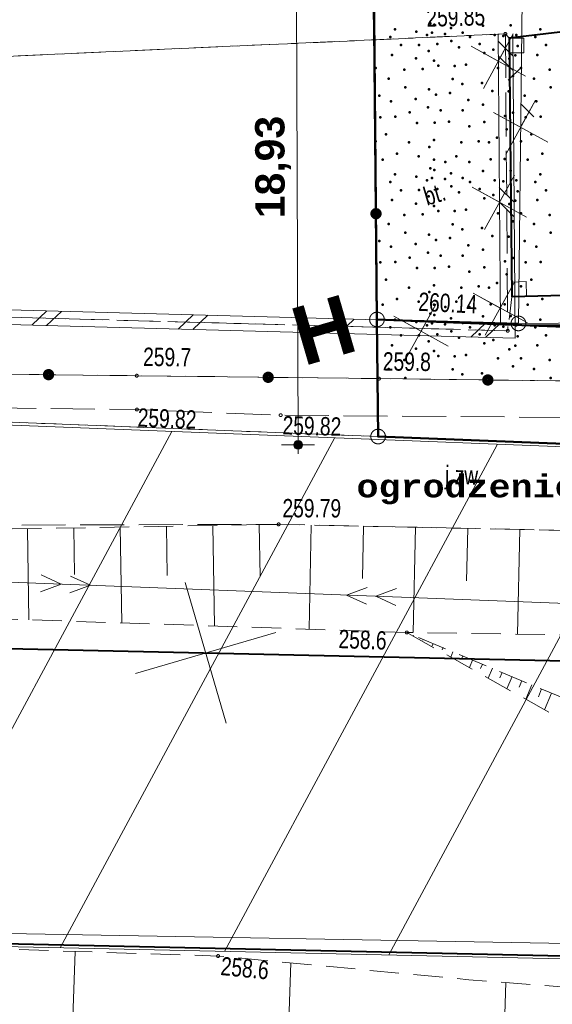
# Model space of a CAD drawing. Header units: millimetres. Extents: x -105537 to 2299296, y -162842 to 175608.
# Tile 5 of 42: x -19104 to -918, y -38074 to -4439. Entities that reach past the tile are written whole.
import ezdxf
from ezdxf.xclip import XClip

# ---------------------------------------------------------------- set-up
doc = ezdxf.new("R2010")
doc.units = ezdxf.units.MM
doc.header["$MEASUREMENT"] = 0
doc.header["$XCLIPFRAME"] = 0
for name, pattern in [('1053', [2000, 1500, -500]), ('1054', [2000, 1500, -500]), ('1086', [1500, 1000, -500]), ('2218', [1000, 500, -500]), ('3820', [1500, 1000, -500]), ('Wipeout_Contour', [1000, 0, -1000])]:
    doc.linetypes.add(name, pattern=pattern)
for name, color, linetype, lineweight in [('0_Nr_pióra__75', 14, 'Continuous', 35), ('199-Z Wymiary i opisy_Nr_pióra__46', 7, 'Continuous', 15), ('199-Z Wymiary i opisy_Nr_pióra__85', 7, 'Continuous', 13), ('Nowe_03-PZT-LINIE RÓŻNE_Nr_pióra__224', 6, 'Continuous', 40), ('Nowe_199-Z Wymiary i opisy_Nr_pióra__203', 7, 'Continuous', 50), ('Nowe_A_WYM_SYTUACJA_Nr_pióra__1', 7, 'Continuous', 13), ('Nowe_A_WYM_SYTUACJA_Nr_pióra__45', 7, 'Continuous', 15), ('Nowe_A_WYM_SYTUACJA_Nr_pióra__85', 7, 'Continuous', 13), ('Wadowice Wałowa mdcp500_2_EGB_DzialkaEwidencyjna_Nr_pióra__3', 3, 'Continuous', 18), ('Wadowice Wałowa mdcp500_2_EGB_KonturUzytkuGruntowego_Nr_pióra__3', 3, 'Continuous', 18), ('Wadowice Wałowa mdcp500_2_EGB_PunktGraniczny_Nr_pióra__3', 3, 'Continuous', 18), ('Wadowice Wałowa mdcp500_2_GES_InneUrzadzeniaTowarzyszace_Nr_pióra__7', 7, 'Continuous', 18), ('Wadowice Wałowa mdcp500_2_GES_PrzewodElektroenergetyczny_Nr_pióra__1', 1, 'Continuous', 18), ('Wadowice Wałowa mdcp500_2_GES_PrzewodTelekomunikacyjny_Nr_pióra__30', 30, 'Continuous', 18), ('Wadowice Wałowa mdcp500_2_linie_mpzp_Nr_pióra__135', 135, 'Continuous', 18), ('Wadowice Wałowa mdcp500_2_OT_Budowle_Nr_pióra__7', 7, 'Continuous', 18), ('Wadowice Wałowa mdcp500_2_OT_Komunikacja_Nr_pióra__7', 7, 'Continuous', 18), ('Wadowice Wałowa mdcp500_2_OT_Ogrodzenia_Nr_pióra__7', 7, 'Continuous', 18), ('Wadowice Wałowa mdcp500_2_OT_Rzedna_Nr_pióra__7', 7, 'Continuous', 18), ('Wadowice Wałowa mdcp500_2_OT_Skarpa_Nr_pióra__7', 7, 'Continuous', 18), ('Wadowice Wałowa mdcp500_2_OT_ZagospodarowanieTerenu_Nr_pióra__7', 7, 'Continuous', 18), ('Wadowice Wałowa mdcp500_2_siatka_Nr_pióra__7', 7, 'Continuous', 18), ('Wadowice Wałowa mdcp500_2_zakres_pomiaru_Nr_pióra__6', 6, 'Continuous', 18)]:
    doc.layers.add(name, color=color, linetype=linetype, lineweight=lineweight)
for name, color, linetype in [('A__!REF_RYSUNKI', 7, 'Continuous'), ('Nowe_01-PZT-WYPEŁNIENIA', 7, 'Continuous'), ('Nowe_A_WYM_SYTUACJA', 7, 'Continuous')]:
    doc.layers.add(name, color=color, linetype=linetype)
for name, color, linetype, lineweight, true_color in [('A_TER_GRANICA_Nr_pióra__221', 7, 'Continuous', 50, 0xbcc01d), ('Nowe_01-PZT-WYPEŁNIENIA_Nr_pióra__253', 7, 'Continuous', 13, 0xccf4b0), ('Nowe_01-PZT-WYPEŁNIENIA_Nr_pióra__95', 7, 'Continuous', 50, 0xe1e100), ('Nowe_A_TER_GRANICA_Nr_pióra__221', 7, 'Continuous', 50, 0xbcc01d), ('Nowe_A_TER_UZBROJENIE_Nr_pióra__58', 7, 'Continuous', 20, 0xdf0000), ('PZT_MPZP_Nr_pióra__226', 7, 'Continuous', 40, 0x59c9ff), ('Wadowice Wałowa mdcp500_2_teren_zamkniety_Nr_pióra__9', 7, 'Continuous', 18, 0xaaaaaa)]:
    doc.layers.add(name, color=color, linetype=linetype, lineweight=lineweight, true_color=true_color)
doc.styles.add('STYL_AUTOMATYCZNY_5', font='arial.ttf')
doc.styles.add('STYL_AUTOMATYCZNY_6', font='txt')
doc.styles.add('STYL_AUTOMATYCZNY_7', font='arial.ttf', dxfattribs={"width": 0.75})
doc.linetypes.add('Linia zabudowy - nieprzekraczalna I WSC', pattern='A,0,[2,PAB.6.2 PROJEKT ZAGOSPODAROWANIA TERENU1.Shx,S=23.809524,R=0,X=0,Y=0.361417],-3000,0', length=3000)
doc.linetypes.add('Ogrodzenie projektowane I WSC', pattern='A,0,[3,PAB.6.2 PROJEKT ZAGOSPODAROWANIA TERENU1.Shx,S=15.873016,R=0,X=0,Y=0],-2000,0', length=2000)
doc.linetypes.add('X', pattern='A,0,[1,PAB.6.2 PROJEKT ZAGOSPODAROWANIA TERENU1.Shx,S=78.395049,R=0,X=0,Y=0],-9877.776146,0', length=9877.776146)
doc.dimstyles.new('STYL_AUTOMATYCZNY__1', dxfattribs={"dimtxt": 1000, "dimasz": 570, "dimexe": 0.18, "dimexo": 0.0625, "dimgap": 0, "dimtad": 1, "dimlfac": 0.001, "dimzin": 0, "dimdsep": 46, "dimtxsty": 'STYL_AUTOMATYCZNY_5', "dimblk": 'ARROWHEAD_11', "dimblk1": 'ARROWHEAD_11', "dimblk2": 'ARROWHEAD_11', "dimcen": 0.09, "dimse1": 1, "dimse2": 1, "dimclrd": 7, "dimclre": 7, "dimclrt": 7, "dimadec": 0, "dimazin": 0, "dimtfac": 1, "dimtdec": 4, "dimtmove": 0, "dimatfit": 3, "dimfxl": 0, "dimtolj": 1, "dimtzin": 0, "dimarcsym": 0})
doc.dimstyles.new('STYL_AUTOMATYCZNY__5', dxfattribs={"dimtxt": 0.18, "dimasz": 912, "dimexe": 0.18, "dimexo": 0.0625, "dimgap": 0, "dimtad": 0, "dimtih": 1, "dimtoh": 1, "dimdec": 4, "dimzin": 0, "dimdsep": 46, "dimcen": 0.09, "dimadec": 0, "dimazin": 0, "dimtfac": 1, "dimtdec": 4, "dimtmove": 0, "dimatfit": 3, "dimldrblk": 'ARROWHEAD_5', "dimfxl": 0, "dimtolj": 1, "dimtzin": 0, "dimarcsym": 0})

# ---------------------------------------------------------------- blocks, each defined once
blk = doc.blocks.new('*X5')
at = {"layer": 'Nowe_01-PZT-WYPEŁNIENIA_Nr_pióra__95', "color": 52, "linetype": 'Continuous', "lineweight": 50, "true_color": 0xe1e100}
for p in [(-5079, -4558), (-4951, -4611), (-3279, -4647), (-2345, -4637), (-6454, -5026), (-6285, -4765), (-5559, -4846), (-5197, -4960), (-5027, -4886), (-4584, -4925), (-4374, -4726), (-3983, -4882), (-3733, -5026), (-2888, -4960), (-2593, -5000), (-2145, -4960), (-1493, -5026), (-1324, -4765), (-6089, -5306), (-5464, -5299), (-4844, -5267), (-4370, -5166), (-4100, -5380), (-3397, -5267), (-2106, -5336), (-1128, -5306), (-6389, -5641), (-5144, -5510), (-3240, -5579), (-2927, -5462), (-2184, -5658), (-1428, -5641), (-5577, -5759), (-4961, -5838), (-4805, -6010), (-4257, -6015), (-3866, -5971), (-2380, -5775), (-6950, -6088), (-5974, -6147), (-5346, -6127), (-2771, -6088), (-2262, -6362), (-1989, -6088), (-1012, -6147), (-6507, -6454), (-4322, -6467), (-3995, -6637), (-3314, -6600), (-1546, -6454), (-6822, -7034), (-6822, -7034), (-5933, -6753), (-5131, -6820), (-4886, -7004), (-4408, -6939), (-2966, -6870), (-2410, -6886), (-1861, -7034), (-1861, -7034), (-972, -6753), (-6428, -7226), (-5581, -7144), (-3788, -7183), (-3279, -7339), (-1467, -7226), (-5786, -7606), (-5158, -7436), (-4726, -7535), (-3983, -7535), (-2536, -7731), (-2262, -7613), (-6793, -7770), (-6275, -7750), (-5542, -7965), (-4938, -7960), (-4445, -7920), (-4445, -7920), (-3238, -7939), (-1832, -7770), (-1314, -7750), (-6598, -8356), (-3749, -8083), (-2476, -8182), (-1637, -8356), (-6950, -8591), (-5815, -8630), (-4961, -8552), (-4022, -8630), (-3436, -8591), (-3084, -8630), (-2810, -8474), (-1989, -8591), (-6218, -9021), (-5118, -8785), (-1257, -9021), (-6715, -9217), (-5485, -9112), (-4961, -9217), (-4570, -9295), (-4200, -9108), (-4200, -9108), (-3749, -9295), (-3026, -9204), (-2540, -9203), (-1754, -9217), (-6285, -9725), (-5079, -9518), (-4951, -9571), (-4374, -9686), (-3279, -9608), (-2345, -9597), (-1324, -9725), (-6454, -9986), (-5559, -9806), (-5197, -9921), (-5027, -9846), (-4584, -9885), (-3983, -9843), (-3733, -9986), (-2888, -9921), (-2593, -9960), (-2145, -9921), (-1493, -9986), (-6089, -10266), (-5464, -10259), (-4844, -10227), (-4370, -10127), (-4100, -10340), (-3397, -10227), (-2927, -10422), (-2106, -10297), (-1128, -10266), (-6389, -10602), (-5577, -10720), (-5144, -10471), (-3240, -10540), (-2380, -10735), (-2184, -10618), (-1428, -10602), (-5346, -11087), (-4961, -10798), (-4805, -10970), (-4257, -10976), (-3866, -10931), (-2771, -11048), (-1989, -11048), (-6507, -11414), (-5974, -11108), (-4322, -11427), (-2262, -11322), (-1546, -11414), (-1012, -11108), (-5933, -11713), (-3995, -11597), (-3314, -11560), (-972, -11713), (-6822, -11994), (-6822, -11994), (-5581, -12104), (-5131, -11781), (-4886, -11964), (-4408, -11900), (-2966, -11830), (-2410, -11846), (-1861, -11994), (-1861, -11994), (-6428, -12187), (-5158, -12396), (-3788, -12143), (-3279, -12300), (-1467, -12187), (-6793, -12730), (-6275, -12711), (-5786, -12567), (-4726, -12495), (-3983, -12495), (-2536, -12691), (-2262, -12574), (-1832, -12730), (-1314, -12711), (-5542, -12926), (-4938, -12920), (-4445, -12881), (-4445, -12881), (-3749, -13043), (-3238, -12899), (-6598, -13317), (-2810, -13434), (-2476, -13143), (-1637, -13317), (-5815, -13590), (-5118, -13745), (-4961, -13512), (-4022, -13590), (-3436, -13551), (-3084, -13590), (-1989, -13551), (-6218, -13981), (-5485, -14073), (-4200, -14069), (-4200, -14069), (-1257, -13981), (-6715, -14177), (-4961, -14177), (-4570, -14255), (-3749, -14255), (-3026, -14165), (-2540, -14163), (-1754, -14177), (-6285, -14686), (-5559, -14767), (-5079, -14479), (-4951, -14531), (-4374, -14646), (-3279, -14568), (-2345, -14557), (-1324, -14686), (-6454, -14947), (-5197, -14881), (-5027, -14806), (-4584, -14846), (-4370, -15087), (-3983, -14803), (-3733, -14947), (-2888, -14881), (-2593, -14920), (-2145, -14881), (-1493, -14947), (-6089, -15226), (-5464, -15219), (-5144, -15431), (-4844, -15187), (-4100, -15300), (-3397, -15187), (-2927, -15383), (-2106, -15257), (-1128, -15226), (-6389, -15562), (-5577, -15680), (-4961, -15759), (-3240, -15500), (-2380, -15696), (-2184, -15578), (-1428, -15562), (-5974, -16068), (-5346, -16048), (-4805, -15930), (-4257, -15936), (-3866, -15891), (-2771, -16009), (-1989, -16009), (-1012, -16068), (-6507, -16374), (-4322, -16387), (-2262, -16282), (-1546, -16374), (-5933, -16674), (-3995, -16558), (-3314, -16521), (-972, -16674)]:
    blk.add_point(p, dxfattribs=at)
blk = doc.blocks.new('Wypełnienie_1_1', base_point=(0, 0))
at = {"color": 254, "linetype": 'Wipeout_Contour', "lineweight": 0, "ltscale": 114170.787608}
blk.add_wipeout([(-6887, -16701), (56, -16785), (-9, 0), (-500, 0), (-510, 15000), (13319, 15000), (13400, 19233), (-7211, 18978)], dxfattribs=at).dxf.layer = 'Nowe_01-PZT-WYPEŁNIENIA'
at = {"layer": 'Nowe_01-PZT-WYPEŁNIENIA_Nr_pióra__253', "color": 254, "linetype": 'Continuous', "lineweight": 13, "true_color": 0xccf4b0, "flags": 128}
blk.add_lwpolyline([(-6887, -16701), (56, -16785), (-9, 0), (-500, 0), (-510, 15000), (13319, 15000), (13400, 19233), (-7211, 18978)], close=True, dxfattribs=at)
at = {"layer": 'Nowe_01-PZT-WYPEŁNIENIA_Nr_pióra__95', "color": 52, "linetype": 'Continuous', "lineweight": 50, "true_color": 0xe1e100}
blk.add_blockref('*X5', (0, 0), dxfattribs=at)
blk = doc.blocks.new('*D59')
at = {"layer": 'Nowe_A_WYM_SYTUACJA_Nr_pióra__45', "linetype": 'Continuous', "lineweight": 15}
for points in [[(-9822, -36), (-9811, -94), (-9778, -142), (-9730, -175), (-9672, -186), (-9615, -175), (-9566, -142), (-9534, -94), (-9522, -36), (-9534, 21), (-9566, 70), (-9615, 102), (-9672, 114), (-9730, 102), (-9778, 70), (-9811, 21)], [(-9748, -18964), (-9736, -19021), (-9704, -19070), (-9655, -19102), (-9598, -19114), (-9540, -19102), (-9492, -19070), (-9459, -19021), (-9448, -18964), (-9459, -18906), (-9492, -18858), (-9540, -18825), (-9598, -18814), (-9655, -18825), (-9704, -18858), (-9736, -18906)]]:
    blk.add_hatch(color=7, dxfattribs=at).paths.add_polyline_path(points)
at = {"layer": 'Nowe_A_WYM_SYTUACJA_Nr_pióra__45', "color": 7, "linetype": 'Continuous', "lineweight": 15}
blk.add_circle((-9598, -18964), 150, dxfattribs=at)
at = {"layer": 'Nowe_A_WYM_SYTUACJA_Nr_pióra__85', "color": 7, "linetype": 'Continuous', "lineweight": 13}
for p, q in [((-9672, -186), (-9598, -18814)), ((-10160, -18966), (-9748, -18964)), ((-9597, -19114), (-9596, -19264)), ((-9448, -18963), (-9035, -18962))]:
    blk.add_line(p, q, dxfattribs=at)
at = {"layer": 'Nowe_A_WYM_SYTUACJA_Nr_pióra__1', "color": 7, "lineweight": 13, "insert": (-9828, -11217), "char_height": 1000, "attachment_point": 7, "rotation": 90.2258, "style": 'STYL_AUTOMATYCZNY_5'}
blk.add_mtext('\\A1;{\\pql;\\fArial|b1|i0|c238|p0;\\W1.000000;18,93}', dxfattribs=at)
blk = doc.blocks.new('ARROWHEAD_11')
at = {"color": 0, "linetype": 'Continuous', "lineweight": 0}
blk.add_line((0, 0), (-1, 0), dxfattribs=at)
at = {"color": 0, "linetype": 'Continuous', "lineweight": 0, "const_width": 0.25, "flags": 128}
blk.add_lwpolyline([(-0.125, 0, 1), (0.125, 0, 1)], format="xyb", close=True, dxfattribs=at)
blk = doc.blocks.new('ARROWHEAD_5')
at = {"linetype": 'Continuous', "lineweight": 0}
blk.add_hatch(color=0, dxfattribs=at).paths.add_polyline_path([(-1, 0.2679), (0, 0), (-1, -0.2679)])
at = {"color": 0, "linetype": 'Continuous', "lineweight": 0}
blk.add_line((0, 0), (-1, 0), dxfattribs=at)
blk = doc.blocks.new('Rysunek_4_2', base_point=(-5551989123, -7375062639))
at = {"layer": 'Wadowice Wałowa mdcp500_2_EGB_DzialkaEwidencyjna_Nr_pióra__3', "color": 3, "linetype": 'Continuous', "lineweight": 18, "flags": 128}
for points in [[(-7211, 18978), (-6905, -14680), (26261, -15975), (72069, -13723), (72003, -7275), (58811, -7722), (58549, 8659), (51814, 10790), (44561, 15989), (43932, 16826), (43847, 30884), (13284, 30177), (13400, 19233)], [(72353, -21598), (72069, -13723), (26261, -15975), (-6905, -14680), (-6866, -18678), (55554, -21138)]]:
    blk.add_lwpolyline(points, close=True, dxfattribs=at)
for points in [[(-49613, -17103), (-45068, -17183), (-6866, -18678), (-6905, -14680), (-7211, 18978), (13400, 19233), (13284, 30177)], [(211975, -29514), (208371, -27283), (194615, -27259), (185141, -4678), (183513, 20398), (181302, 20264), (171939, -24324), (72353, -21598), (55554, -21138), (-6866, -18678), (-45068, -17183), (-49613, -17103)]]:
    blk.add_lwpolyline(points, dxfattribs=at)
at = {"layer": 'Wadowice Wałowa mdcp500_2_EGB_KonturUzytkuGruntowego_Nr_pióra__3', "color": 3, "linetype": '2218', "lineweight": 18, "flags": 128}
for points in [[(-6866, -18678), (-36429, -17520)], [(55554, -21138), (-6866, -18678)]]:
    blk.add_lwpolyline(points, dxfattribs=at)
at = {"layer": 'Wadowice Wałowa mdcp500_2_EGB_PunktGraniczny_Nr_pióra__3', "color": 3, "linetype": 'Continuous', "lineweight": 18}
for centre in [(-6905, -14680), (-6866, -18678)]:
    blk.add_circle(centre, 250, dxfattribs=at)
at = {"layer": 'Wadowice Wałowa mdcp500_2_GES_InneUrzadzeniaTowarzyszace_Nr_pióra__7', "color": 7, "linetype": 'Continuous', "lineweight": 18}
blk.add_circle((-2075, -14814), 250, dxfattribs=at)
at = {"layer": 'Wadowice Wałowa mdcp500_2_GES_PrzewodElektroenergetyczny_Nr_pióra__1', "color": 1, "linetype": 'Continuous', "lineweight": 18}
for p, q in [((-17689, -23721), (-18371, -23408)), ((-16690, -23760), (-17372, -23446)), ((-17689, -23721), (-18393, -23982)), ((-16690, -23760), (-17394, -24020)), ((-7943, -24094), (-7240, -23834)), ((-6944, -24132), (-6241, -23872)), ((-7943, -24094), (-7262, -24407)), ((-6944, -24132), (-6263, -24446))]:
    blk.add_line(p, q, dxfattribs=at)
at = {"layer": 'Wadowice Wałowa mdcp500_2_GES_PrzewodElektroenergetyczny_Nr_pióra__1', "color": 1, "linetype": 'Continuous', "lineweight": 18, "flags": 128}
blk.add_lwpolyline([(23034, -25279), (-47668, -22575)], dxfattribs=at)
at = {"layer": 'Wadowice Wałowa mdcp500_2_GES_PrzewodTelekomunikacyjny_Nr_pióra__30', "color": 30, "linetype": 'Continuous', "lineweight": 18}
for p, q in [((-1975, -6064), (-2422, -6501)), ((-1989, -7314), (-1552, -7761))]:
    blk.add_line(p, q, dxfattribs=at)
at = {"layer": 'Wadowice Wałowa mdcp500_2_GES_PrzewodTelekomunikacyjny_Nr_pióra__30', "color": 30, "linetype": 'Continuous', "lineweight": 18, "flags": 128}
blk.add_lwpolyline([(-1706, 17384), (-2075, -14814), (45640, -14423)], dxfattribs=at)
at = {"layer": 'Wadowice Wałowa mdcp500_2_linie_mpzp_Nr_pióra__135', "color": 135, "linetype": 'Continuous', "lineweight": 18, "flags": 128}
blk.add_lwpolyline([(-36429, -17520), (-36210, -35636), (171459, -40206), (174429, -59217), (180140, -92623)], dxfattribs=at)
at = {"layer": 'Wadowice Wałowa mdcp500_2_OT_Budowle_Nr_pióra__7', "color": 7, "linetype": 'Continuous', "lineweight": 18}
for p, q in [((-1892, -5069), (-2392, -5074)), ((-2392, -5074), (-2387, -5574)), ((-1887, -5569), (-1892, -5069)), ((-2387, -5574), (-1887, -5569)), ((-1813, -13387), (-2312, -13400)), ((-2312, -13400), (-2300, -13900)), ((-1800, -13887), (-1813, -13387)), ((-2300, -13900), (-1800, -13887))]:
    blk.add_line(p, q, dxfattribs=at)
at = {"layer": 'Wadowice Wałowa mdcp500_2_OT_Budowle_Nr_pióra__7', "color": 7, "linetype": 'Continuous', "lineweight": 18, "flags": 128}
blk.add_lwpolyline([(1701, -13797), (-2300, -13900), (-2392, -5074), (1563, -4599)], close=True, dxfattribs=at)
for points in [[(-2769, -4925), (-2691, -14809)], [(-2269, -4921), (-2187, -15323)], [(-2263, -5671), (-2767, -5175)], [(-2259, -6171), (-2763, -5675)], [(-2224, -10671), (-2728, -10175)], [(-2220, -11171), (-2724, -10675)], [(-2691, -14809), (-32489, -13997)], [(-18690, -14873), (-18177, -14387)], [(-18190, -14887), (-17677, -14401)], [(-2187, -15323), (-33011, -14483)], [(-13692, -15009), (-13178, -14523)], [(-13192, -15023), (-12679, -14537)], [(-8694, -15146), (-8180, -14659)], [(-8194, -15159), (-7680, -14673)], [(-3696, -15282), (-3182, -14795)], [(-3196, -15295), (-2682, -14809)]]:
    blk.add_lwpolyline(points, dxfattribs=at)
at = {"layer": 'Wadowice Wałowa mdcp500_2_OT_Komunikacja_Nr_pióra__7', "color": 7, "linetype": '1054', "lineweight": 18, "flags": 128}
for points in [[(-38095, 48301), (-28168, 51765), (-22562, 50794), (-25475, 32583), (-19910, 31642), (-16613, 52434), (-13628, 54949), (4160, 54600), (17763, 54313), (17874, 48388), (23247, 48037), (43755, 48147), (43716, 54250), (44022, 55203), (44317, 55227), (44222, 33670), (44269, 15383), (44009, 15453), (43752, 15264), (43714, 12638), (43742, 6678), (43715, -808), (29167, -1067), (29202, -3047), (43718, -2786), (43754, -3838), (1563, -4599), (-2392, -5074), (-2519, -4923), (-32394, -6273), (-40563, -6153), (-49205, 485), (-41484, 46168)], [(-2392, -5074), (1563, -4599), (1701, -13797), (-2300, -13900)], [(-2519, -4923), (-2439, -15066), (-32750, -14240), (-41314, -14339), (-40563, -6153), (-32394, -6273)]]:
    blk.add_lwpolyline(points, close=True, dxfattribs=at)
at = {"layer": 'Wadowice Wałowa mdcp500_2_OT_Komunikacja_Nr_pióra__7', "color": 7, "linetype": '1053', "lineweight": 18, "flags": 128}
for points in [[(13453, -18206), (4569, -18065), (-10192, -17949), (-15102, -17755), (-34664, -17537), (-37281, -17206), (-40015, -16544), (-42399, -15728), (-45706, -13348), (-45576, -10040), (-50175, -6339), (-51279, -6919)], [(-48716, -19626), (-46769, -20605), (-40871, -21616), (-35012, -21742), (-10262, -21678), (13131, -22175)]]:
    blk.add_lwpolyline(points, dxfattribs=at)
at = {"layer": 'Wadowice Wałowa mdcp500_2_OT_Ogrodzenia_Nr_pióra__7', "color": 7, "linetype": 'Continuous', "lineweight": 18, "flags": 128}
for points in [[(-7260, 18933), (-7100, 971), (-6885, -14820)], [(-45576, -10040), (-44910, -11648), (-41471, -14656), (-39494, -15653), (-37191, -16336), (-15106, -16600), (-6837, -16701), (4661, -16841), (22253, -17236), (44233, -17531), (44309, -12821)]]:
    blk.add_lwpolyline(points, dxfattribs=at)
at = {"layer": 'Wadowice Wałowa mdcp500_2_OT_Ogrodzenia_Nr_pióra__7', "color": 7, "linetype": 'Continuous', "lineweight": 18}
for centre, radius in [((-6937, -11066), 175), ((-6937, -11066), 158), ((-6937, -11066), 140), ((-6937, -11066), 122), ((-6937, -11066), 105), ((-6937, -11066), 87.5), ((-6937, -11066), 70), ((-6937, -11066), 52.5), ((-6937, -11066), 35), ((-18118, -16564), 175), ((-18118, -16564), 158), ((-18118, -16564), 140), ((-18118, -16564), 122), ((-18118, -16564), 105), ((-18118, -16564), 87.5), ((-10619, -16655), 175), ((-18118, -16564), 70), ((-18118, -16564), 52.5), ((-18118, -16564), 35), ((-10619, -16655), 158), ((-10619, -16655), 140), ((-10619, -16655), 122), ((-10619, -16655), 105), ((-10619, -16655), 87.5), ((-10619, -16655), 70), ((-10619, -16655), 52.5), ((-10619, -16655), 35), ((-3119, -16746), 175), ((-3119, -16746), 158), ((-3119, -16746), 140), ((-3119, -16746), 122), ((-3119, -16746), 105), ((-3119, -16746), 87.5), ((-3119, -16746), 70), ((-3119, -16746), 52.5), ((-3119, -16746), 35)]:
    blk.add_circle(centre, radius, dxfattribs=at)
at = {"layer": 'Wadowice Wałowa mdcp500_2_OT_Rzedna_Nr_pióra__7', "color": 7, "linetype": 'Continuous', "lineweight": 18}
for centre in [(-2519, -4923), (-2439, -15066), (-15106, -16600), (-6837, -16701), (-15102, -17755), (-10192, -17949), (-10262, -21678), (-5885, -25371), (-12330, -36425)]:
    blk.add_circle(centre, 50, dxfattribs=at)
at = {"layer": 'Wadowice Wałowa mdcp500_2_OT_Skarpa_Nr_pióra__7', "color": 7, "linetype": '3820', "lineweight": 18, "flags": 128}
for points in [[(180951, -49717), (181005, -45504), (179460, -36267), (178916, -32291), (172816, -26225), (168159, -24217), (147257, -24046), (129930, -23886), (113248, -23434), (91467, -22925), (80746, -26705), (70697, -28715), (61616, -29830), (44992, -30433), (29563, -22877), (23385, -22479), (13131, -22175), (-10262, -21678), (-25279, -21938), (-45465, -28769)], [(-44754, -30769), (-35383, -27871), (-25154, -24724), (-5885, -25371), (11131, -25643), (20652, -25827), (29267, -26046), (44462, -35264), (64272, -32222), (80558, -29780), (90091, -26284), (99677, -26512), (117762, -27129), (138335, -27781), (156939, -28787), (168429, -29221), (171541, -31502), (173273, -38413), (173469, -42304)], [(173469, -42304), (156250, -40758), (142423, -39953), (123922, -39374), (100910, -38860), (90279, -38655), (71500, -38980), (48852, -39610), (31477, -40068), (24078, -40234), (19896, -39035), (-3772, -37233), (-12330, -36425), (-34831, -35699), (-43112, -35387)]]:
    blk.add_lwpolyline(points, dxfattribs=at)
at = {"layer": 'Wadowice Wałowa mdcp500_2_OT_Skarpa_Nr_pióra__7', "color": 7, "linetype": 'Continuous', "lineweight": 18, "flags": 128}
for points in [[(-18842, -21826), (-18788, -24938)], [(-17259, -21799), (-17231, -23395)], [(-15676, -21771), (-15619, -25044)], [(-14093, -21744), (-14063, -23421)], [(-12510, -21717), (-12450, -25150)], [(-10926, -21689), (-10896, -23446)], [(-9146, -21701), (-9222, -25259)], [(-7366, -21739), (-7404, -23529)], [(-5586, -21777), (-5663, -25374)], [(-3806, -21815), (-3844, -23609)], [(-2026, -21853), (-2102, -25431)], [(-5659, -25465), (-5670, -25491)], [(-5659, -25465), (-5670, -25491)], [(-5322, -25607), (-5336, -25639)], [(-5322, -25607), (-5336, -25639)], [(-4985, -25748), (-5029, -25852)], [(-4985, -25748), (-5029, -25852)], [(-4649, -25889), (-4679, -25960)], [(-4649, -25889), (-4679, -25960)], [(-4312, -26030), (-4388, -26212)], [(-4312, -26030), (-4388, -26212)], [(-3975, -26171), (-4022, -26282)], [(-3975, -26171), (-4022, -26282)], [(-3639, -26312), (-3748, -26572)], [(-3639, -26312), (-3748, -26572)], [(-3302, -26454), (-3365, -26603)], [(-3302, -26454), (-3365, -26603)], [(-2965, -26595), (-3107, -26932)], [(-2965, -26595), (-3107, -26932)], [(-2629, -26736), (-2708, -26924)], [(-2629, -26736), (-2708, -26924)], [(-2292, -26877), (-2466, -27292)], [(-2292, -26877), (-2466, -27292)], [(-1955, -27018), (-2051, -27245)], [(-1955, -27018), (-2051, -27245)], [(-1619, -27160), (-1826, -27653)], [(-1619, -27160), (-1826, -27653)], [(-1282, -27301), (-1394, -27567)], [(-1282, -27301), (-1394, -27567)], [(-945, -27442), (-1185, -28013)], [(-945, -27442), (-1185, -28013)], [(-17468, -43682), (-17215, -36267)], [(-10096, -43934), (-9847, -36659)], [(-2723, -44180), (-2504, -37330)]]:
    blk.add_lwpolyline(points, dxfattribs=at)
at = {"layer": 'Wadowice Wałowa mdcp500_2_OT_Skarpa_Nr_pióra__7', "color": 7, "linetype": '3820', "lineweight": 18, "flags": 128}
blk.add_lwpolyline([(6783, -32492), (24078, -40234), (5767, -30257), (-5885, -25371)], close=True, dxfattribs=at)
at = {"layer": 'Wadowice Wałowa mdcp500_2_OT_ZagospodarowanieTerenu_Nr_pióra__7', "color": 7, "linetype": '1086', "lineweight": 18, "flags": 128}
blk.add_lwpolyline([(47118, -16888), (47185, -11432), (46242, -11414), (46140, -8809), (43816, -8840), (43873, -13042), (1701, -13797), (-2300, -13900), (-2439, -15066), (-32750, -14240), (-41314, -14339), (-41471, -14656), (-39494, -15653), (-37191, -16336), (-15106, -16600), (-6837, -16701), (4661, -16841), (22253, -17236), (44233, -17531)], close=True, dxfattribs=at)
at = {"layer": 'Wadowice Wałowa mdcp500_2_siatka_Nr_pióra__7', "color": 7, "linetype": 'Continuous', "lineweight": 18}
blk.add_line((-12753, -26070), (-12753, -26070), dxfattribs=at)
at = {"layer": 'Wadowice Wałowa mdcp500_2_siatka_Nr_pióra__7', "color": 7, "linetype": 'Continuous', "lineweight": 18, "flags": 128}
for points in [[(-12054, -28470), (-13452, -23669)], [(-15153, -26769), (-10353, -25370)]]:
    blk.add_lwpolyline(points, dxfattribs=at)
at = {"layer": 'Wadowice Wałowa mdcp500_2_teren_zamkniety_Nr_pióra__9', "color": 253, "linetype": 'Continuous', "lineweight": 18, "true_color": 0xaaaaaa, "flags": 128}
blk.add_lwpolyline([(-36212, -35736), (-35614, -17653), (-6869, -18778), (55550, -21238), (72350, -21698), (171906, -24423), (172155, -24600), (171556, -40308)], close=True, dxfattribs=at)
for points in [[(-13914, -18502), (-23337, -36019)], [(-8359, -18730), (-17725, -36142)], [(-2802, -18957), (-12114, -36266)], [(2767, -19158), (-6502, -36389)]]:
    blk.add_lwpolyline(points, dxfattribs=at)
at = {"layer": 'Wadowice Wałowa mdcp500_2_zakres_pomiaru_Nr_pióra__6', "color": 6, "linetype": 'Continuous', "lineweight": 18, "flags": 128}
blk.add_lwpolyline([(-36180, 34746), (4114, 60748), (44966, 61815), (60249, 60296), (102129, 6512), (100199, -31350), (79246, -37422), (-27808, -35505), (-36756, -10950)], close=True, dxfattribs=at)
at = {"layer": 'Wadowice Wałowa mdcp500_2_OT_Komunikacja_Nr_pióra__7', "color": 7, "linetype": 'Continuous', "lineweight": 18, "char_height": 625, "style": 'STYL_AUTOMATYCZNY_7'}
for s, insert, attachment_point, rotation in [('\\A1;{\\pql;\\fArial|b0|i0|c238|p0;\\W0.750000;bt.}', (-5286, -10499), 4, 16.2415), ('\\A1;{\\pql;\\fArial|b0|i0|c238|p0;\\W0.750000;j.zw.}', (-4589, -20486), 7, 358.7823)]:
    blk.add_mtext(s, dxfattribs=dict(at, insert=insert, attachment_point=attachment_point, rotation=rotation))
at = {"layer": 'Wadowice Wałowa mdcp500_2_OT_Rzedna_Nr_pióra__7', "color": 7, "linetype": 'Continuous', "lineweight": 18, "char_height": 625, "style": 'STYL_AUTOMATYCZNY_7'}
for s, insert, attachment_point, rotation in [('\\A1;{\\pql;\\fArial|b0|i0|c238|p0;\\W0.750000;259.85}', (-5208, -4687), 7, 1.4444), ('\\A1;{\\pql;\\fArial|b0|i0|c238|p0;\\W0.750000;260.14}', (-5501, -14390), 7, 357.2891), ('\\A1;{\\pql;\\fArial|b0|i0|c238|p0;\\W0.750000;259.7}', (-14891, -16274), 7, 359.2967), ('\\A1;{\\pql;\\fArial|b0|i0|c238|p0;\\W0.750000;259.8}', (-6707, -16430), 7, 359.3036), ('\\A1;{\\pql;\\fArial|b0|i0|c238|p0;\\W0.750000;259.82}', (-15084, -18345), 7, 357.7328), ('\\A1;{\\pql;\\fArial|b0|i0|c238|p0;\\W0.750000;259.82}', (-10134, -18611), 7, 358.5529), ('\\A1;{\\pql;\\fArial|b0|i0|c238|p0;\\W0.750000;259.79}', (-10132, -21445), 7, 359.7844), ('\\A1;{\\pql;\\fArial|b0|i0|c238|p0;\\W0.750000;258.6}', (-8204, -25279), 1, 358.0791), ('\\A1;{\\pql;\\fArial|b0|i0|c238|p0;\\W0.750000;258.6}', (-12203, -36449), 1, 354.601)]:
    blk.add_mtext(s, dxfattribs=dict(at, insert=insert, attachment_point=attachment_point, rotation=rotation))

msp = doc.modelspace()

# ---------------------------------------------------------------- linework, layer by layer
at = {"layer": 'PZT_MPZP_Nr_pióra__226', "color": 151, "linetype": 'Continuous', "lineweight": 40, "true_color": 0x59c9ff}
msp.add_lwpolyline([(-36429.18, -17520.246), (-36209.897, -35635.675), (171459.496, -40205.528), (174391.348, -58978.531), (180140.333, -92623.229)], dxfattribs=at)
at = {"layer": 'PZT_MPZP_Nr_pióra__226', "color": 151, "linetype": 'Linia zabudowy - nieprzekraczalna I WSC', "lineweight": 40, "true_color": 0x59c9ff}
msp.add_lwpolyline([(-25692.586, -25783.13), (161976.705, -29940.99), (164511.466, -22402.19)], dxfattribs=at)

# ---------------------------------------------------------------- block references
at = {"layer": 'Nowe_01-PZT-WYPEŁNIENIA_Nr_pióra__95', "color": 52, "linetype": 'Continuous', "lineweight": 50, "true_color": 0xe1e100}
msp.add_blockref('Wypełnienie_1_1', (0, 0), dxfattribs=at)

# ---------------------------------------------------------------- texts
at = {"layer": '199-Z Wymiary i opisy_Nr_pióra__46', "color": 7, "linetype": 'Continuous', "lineweight": 15, "insert": (-7602.4, -20500.582), "char_height": 750, "attachment_point": 4, "style": 'STYL_AUTOMATYCZNY_6'}
msp.add_mtext('\\A1;{\\pql;\\fCourier CE|b1|i0|c0|p0;\\W1.000000;ogrodzenie \\fCourier CE|b1|i0|c0|p0;\\W1.000000;proj.}', dxfattribs=at)
at = {"layer": 'Nowe_199-Z Wymiary i opisy_Nr_pióra__203', "color": 7, "linetype": 'Continuous', "lineweight": 50, "insert": (-9005.32, -14075.724), "char_height": 2000, "attachment_point": 2, "rotation": 16.2414656, "style": 'STYL_AUTOMATYCZNY_5'}
msp.add_mtext('\\A1;{\\pqc;\\fArial|b1|i0|c238|p0;\\W1.000000;H}', dxfattribs=at)

# ---------------------------------------------------------------- next in the draw order: linework, layer by layer
at = {"layer": '0_Nr_pióra__75', "color": 14, "linetype": 'Ogrodzenie projektowane I WSC', "lineweight": 35}
for points in [[(-2075.093, -14813.882), (-6905.449, -14679.502), (-7211.241, 18978.2), (13409.952, 19235.737), (13294.332, 30180.175), (43846.655, 30883.501), (44229.437, 30884.473)], [(-2082.317, -14867.921), (43869.59, -14952.115)]]:
    msp.add_lwpolyline(points, dxfattribs=at)
at = {"layer": 'A_TER_GRANICA_Nr_pióra__221', "color": 52, "linetype": 'Continuous', "lineweight": 50, "true_color": 0xbcc01d}
msp.add_lwpolyline([(-6905.449, -14679.502), (-6865.557, -18677.916), (13350.183, -19474.771), (55553.642, -21138.33), (72352.692, -21598.225), (72068.868, -13723.331)], dxfattribs=at)
at = {"layer": 'Nowe_03-PZT-LINIE RÓŻNE_Nr_pióra__224', "color": 6, "linetype": 'X', "lineweight": 40}
msp.add_lwpolyline([(1563.048, -4598.671), (-2391.907, -5073.778), (-2299.594, -13900.209), (1701.24, -13797.117), (43873.089, -13042.11), (43815.663, -8840.491), (46139.674, -8809.251), (46102.84, -6466.039), (43790.017, -6535.682), (43754.099, -3838.07)], close=True, dxfattribs=at)
at = {"layer": 'Nowe_A_TER_GRANICA_Nr_pióra__221', "color": 52, "linetype": 'Continuous', "lineweight": 50, "true_color": 0xbcc01d}
msp.add_lwpolyline([(-7211.241, 18978.2), (-6905.449, -14679.502), (26260.529, -15975.15), (44272.183, -15089.744), (72068.868, -13723.331), (72002.577, -7274.509), (58811.23, -7721.795), (58549.387, 8658.691), (51798.798, 10801.337), (44560.984, 15988.867), (43931.658, 16826.273), (43846.655, 30883.501), (13284.423, 30177.497)], dxfattribs=at)
at = {"layer": 'Nowe_A_TER_UZBROJENIE_Nr_pióra__58', "color": 12, "linetype": 'Continuous', "lineweight": 20, "true_color": 0xdf0000}
for points in [[(-3272.048, -6785.626), (-2251.439, -4925.959), (-2761.744, -5855.792), (-3691.577, -5345.488), (-1831.91, -6366.097)], [(-2508.555, -9044.593), (-1487.946, -7184.927), (-1998.25, -8114.76), (-2928.084, -7604.456), (-1068.417, -8625.064)], [(-3234.035, -11604.959), (-2213.427, -9745.293), (-2723.731, -10675.126), (-3653.564, -10164.822), (-1793.898, -11185.43)], [(-3205.613, -15217.573), (-2185.004, -13357.907), (-2695.308, -14287.74), (-3625.142, -13777.436), (-1765.475, -14798.044)], [(-5909.586, -16005.272), (-4888.977, -14145.606), (-5399.281, -15075.439), (-6329.115, -14565.135), (-4469.448, -15585.743)]]:
    msp.add_lwpolyline(points, dxfattribs=at)

# ---------------------------------------------------------------- next in the draw order: block references
at = {"layer": 'A__!REF_RYSUNKI', "color": 7, "linetype": 'Continuous', "lineweight": 13}
ref = msp.add_blockref('Rysunek_4_2', (-5551989123.249, -7375062639.407), dxfattribs=at)
XClip(ref).set_block_clipping_path([(-61241.4531575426, -107607.1502755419), (18474.2309784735, -84385.0293576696), (39659.2429552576, -157107.8322890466), (251319.9927157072, -95448.5543467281), (195865.5394707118, 94912.5971797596), (119370.7429366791, 72628.7588867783), (110592.302622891, 102762.9304267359), (-104289.334739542, 40165.3698595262)])

# ---------------------------------------------------------------- next in the draw order: dimensions: what is measured, and where the dimension line sits
at = {"layer": 'Nowe_A_WYM_SYTUACJA', "color": 7, "linetype": 'Continuous', "lineweight": 13}
dim = msp.add_linear_dim(base=(-9597.592, -18963.865), p1=(-500, 0), p2=(-518.934, -18928.084), angle=270.2258122, dimstyle='STYL_AUTOMATYCZNY__1', dxfattribs=at)
dim.commit()
dim.dimension.update_dxf_attribs({"geometry": '*D59', "text_midpoint": (-10334.724, -9543.631), "dimtype": 160, "text_rotation": 90.2258122})

# ---------------------------------------------------------------- next in the draw order: leaders
at = {"layer": '199-Z Wymiary i opisy_Nr_pióra__85', "color": 7, "linetype": 'Continuous', "lineweight": 13, "annotation_type": 0, "has_hookline": 1, "hookline_direction": 1, "text_width": 9071.429}
msp.add_leader([(4732.906, -14880.408), (1881.743, -20500.582), (1028.825, -20359.615)], dimstyle='STYL_AUTOMATYCZNY__5', dxfattribs=at)

doc.saveas('drawing.dxf')
